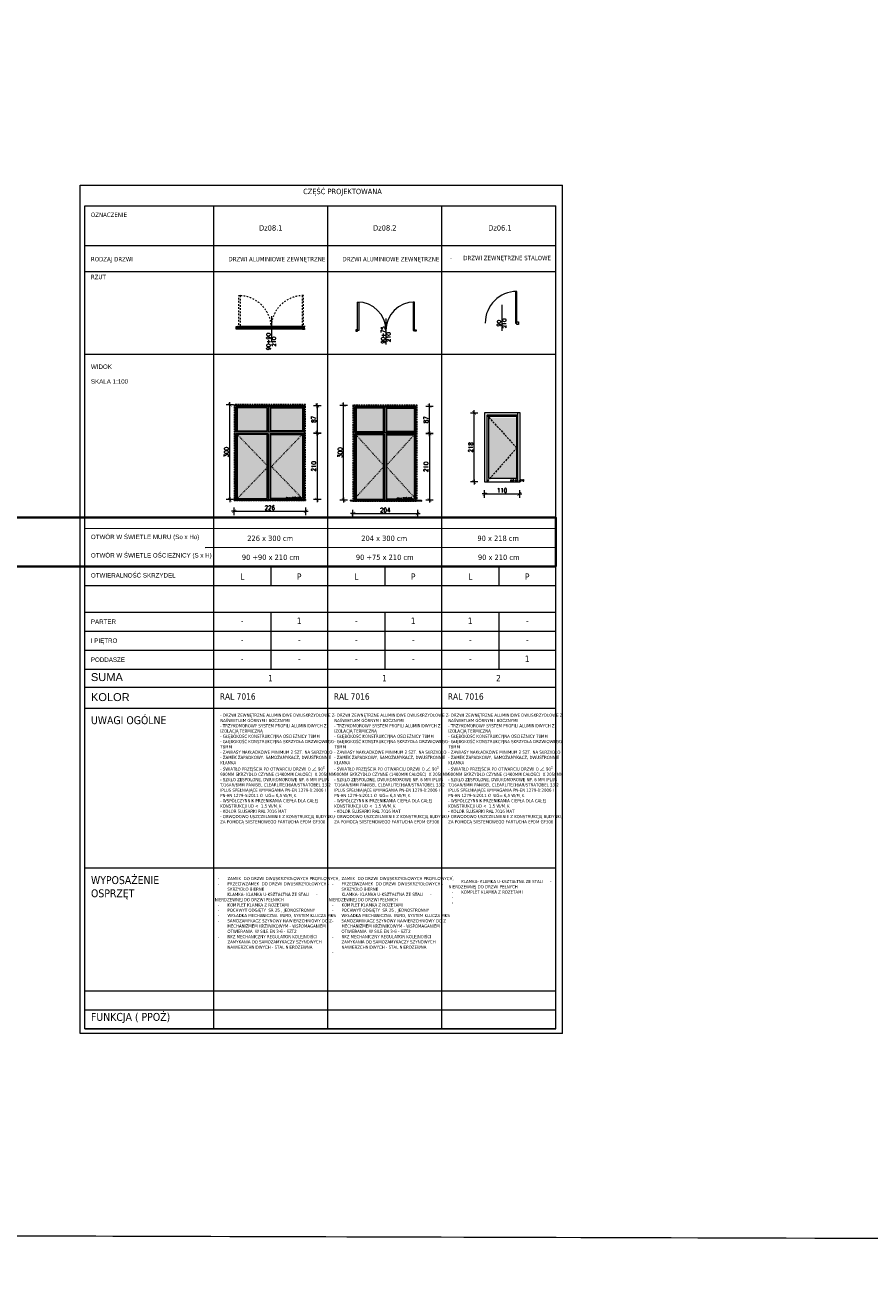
# Model space of a CAD drawing. Header units: millimetres. Extents: x 23192 to 149900, y -396339 to -79279.
# Tile 40 of 136: x 70632 to 73298, y -217387 to -213391. Entities that reach past the tile are written whole.
import ezdxf

# ---------------------------------------------------------------- set-up
doc = ezdxf.new("R2010")
doc.units = ezdxf.units.MM
for name, pattern in [('2_3', [1, 0.5, -0.5]), ('CACHE', [9.525, 6.35, -3.175]), ('CARKOVANA', [7.5, 5, -2.5])]:
    doc.linetypes.add(name, pattern=pattern)
doc.layers.get('0').update_dxf_attribs({"lineweight": 0})
for name, color, linetype, lineweight in [('! opisy okien elewacja', 7, 'Continuous', 0), ('! Ślusarka opisy', 2, 'Continuous', 15), ('!! 0_ Istn-okna', 6, 'Continuous', 13), ('!! 0_ Istn-sciany', 3, 'Continuous', 30), ('!! 1_Hatch dach', 252, 'Continuous', 5), ('0_LEGENDA', 7, 'Continuous', 13), ('A_wymiarowanie n', 10, 'Continuous', 9), ('Hatch', 4, 'Continuous', 5), ('Istn-drzwi', 1, 'Continuous', 13), ('Istn-okna', 6, 'Continuous', 13), ('KOREkty', 190, 'Continuous', 35)]:
    doc.layers.add(name, color=color, linetype=linetype, lineweight=lineweight)
doc.styles.add('ARCHETYP', font='romans.shx', dxfattribs={"height": 15})
doc.styles.add('ARIAL', font='tahoma.ttf')
doc.styles.add('SIMPLEX', font='simplex.shx', dxfattribs={"width": 0.77})
doc.styles.get("Standard").update_dxf_attribs({"font": 'arial.ttf', "height": 25})
doc.styles.add('TXT', font='simplex.shx')
doc.dimstyles.new('OL PB 200', dxfattribs={"dimscale": 4, "dimtxt": 3.5, "dimasz": 0.2, "dimexe": 10, "dimexo": 10, "dimgap": 1, "dimtad": 1, "dimdec": 1, "dimrnd": 0.5, "dimzin": 9, "dimdsep": 46, "dimtxsty": 'SIMPLEX', "dimblk": 'thick_MSz', "dimcen": 0.1, "dimdle": 8, "dimse1": 1, "dimse2": 1, "dimclrd": 256, "dimclre": 256, "dimclrt": 3, "dimadec": 1, "dimazin": 2, "dimtfac": 1, "dimtdec": 1, "dimtix": 1, "dimtofl": 0, "dimtmove": 2, "dimatfit": 3, "dimldrblk": 'thick_MSz', "dimfxl": 10, "dimfxlon": 1, "dimtolj": 1, "dimlwd": -1, "dimlwe": -1, "dimarcsym": 0})

# ---------------------------------------------------------------- blocks, each defined once
blk = doc.blocks.new('OKNODRZWI 220X295')
at = {"layer": '!! 1_Hatch dach', "true_color": 0x575757}
h = blk.add_hatch(dxfattribs=at)
h.set_pattern_fill('DOTS', color=251, angle=360)
h.set_pattern_definition([(0, (0, 1691.0442), (0.79375, 1.5875), [0, -1.5875])])
h.paths.add_polyline_path([(75142.4, -202346.5), (75047.4, -202346.5), (75047.4, -202549.5), (75142.4, -202549.5)])
h.paths.add_polyline_path([(75253.4, -202346.5), (75153.4, -202346.5), (75153.4, -202549.5), (75253.4, -202549.5)])
h.paths.add_polyline_path([(75253.4, -202262.5), (75153.4, -202262.5), (75153.4, -202335.5), (75253.4, -202335.5)])
h.paths.add_polyline_path([(75142.4, -202262.5), (75047.4, -202262.5), (75047.4, -202335.5), (75142.4, -202335.5)])
h.paths.add_polyline_path([(75199.5, -202335.7), (75199.6, -202335.6), (75199.5, -202335.3)])
h = blk.add_hatch(dxfattribs=at)
h.set_pattern_fill('ANSI31', color=251, scale=0.05, angle=360)
h.set_pattern_definition([(45, (26489.86939, 35020.72664), (-0.11225320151, 0.11225320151), [])])
h.paths.add_polyline_path([(75037.4, -202552.5), (75263.4, -202552.5), (75263.4, -202555.5), (75037.4, -202555.5)])
at = {"layer": '! opisy okien elewacja'}
for p in [(75040.4, -202499.5), (75040.4, -202548), (75040.4, -202552.5), (75246.4, -202552.5)]:
    blk.add_point(p, dxfattribs=at)
at = {"layer": '!! 0_ Istn-okna', "linetype": 'CARKOVANA', "lineweight": 5}
blk.add_lwpolyline([(75037.4, -202555.5), (75263.4, -202555.5), (75263.4, -202252.5), (75037.4, -202252.5)], close=True, dxfattribs=at)
at = {"layer": '!! 0_ Istn-okna'}
for points in [[(75040.4, -202552.5), (75260.4, -202552.5), (75260.4, -202255.5), (75040.4, -202255.5)], [(75044.4, -202338.5), (75256.4, -202338.5), (75256.4, -202259.5), (75044.4, -202259.5)], [(75142.4, -202262.5), (75047.4, -202262.5), (75047.4, -202335.5), (75142.4, -202335.5)], [(75153.4, -202262.5), (75253.4, -202262.5), (75253.4, -202335.5), (75153.4, -202335.5)], [(75142.4, -202346.5), (75047.4, -202346.5), (75047.4, -202549.5), (75142.4, -202549.5)], [(75153.4, -202346.5), (75253.4, -202346.5), (75253.4, -202549.5), (75153.4, -202549.5)], [(75037.4, -202552.5), (75263.4, -202552.5), (75263.4, -202555.5), (75037.4, -202555.5)]]:
    blk.add_lwpolyline(points, close=True, dxfattribs=at)
for points in [[(75145.4, -202259.5), (75145.4, -202338.5)], [(75150.4, -202259.5), (75150.4, -202338.5)], [(75044.4, -202338.5), (75145.4, -202338.5)], [(75044.4, -202343.5), (75145.4, -202343.5)], [(75044.4, -202343.5), (75044.4, -202552.5)], [(75145.4, -202343.5), (75145.4, -202552.5)], [(75150.4, -202338.5), (75256.4, -202338.5)], [(75150.4, -202343.5), (75256.4, -202343.5)], [(75150.4, -202343.5), (75150.4, -202552.5)], [(75256.4, -202343.5), (75256.4, -202552.5)]]:
    blk.add_lwpolyline(points, dxfattribs=at)
blk.add_lwpolyline([(75260.4, -202255.5), (75040.4, -202255.5), (75040.4, -202552.5), (75260.4, -202552.5)], close=True)
at = {"insert": (75200.8, -202544.5), "char_height": 5, "attachment_point": 1, "style": 'TXT'}
blk.add_mtext_dynamic_manual_height_columns('okno 220x300', width=87.931, gutter_width=75, heights=[0], dxfattribs=at)
blk = doc.blocks.new('thick_MSz')
for p, q in [((-10, 0), (10, 0)), ((0, 15), (0, -15))]:
    blk.add_line(p, q)
at = {"const_width": 2, "elevation": 2}
blk.add_lwpolyline([(-7.1, -7.1), (7.1, 7.1)], dxfattribs=at)
blk = doc.blocks.new('*D399')
at = {"layer": '0_LEGENDA', "transparency": 16777216}
blk.add_line((71277.6, -214888.1), (71277.6, -214589.7), dxfattribs=at)
at = {"layer": 'DEFPOINTS', "color": 0, "transparency": 16777216}
for p in [(71277.6, -214588.9), (71290.7, -214588.9), (71290.7, -214888.9)]:
    blk.add_point(p, dxfattribs=at)
at = {"layer": '0_LEGENDA', "transparency": 16777216, "xscale": 0.8, "yscale": 0.8, "zscale": 0.8}
for p, rotation in [((71277.6, -214588.9), 90), ((71277.6, -214888.9), 270)]:
    blk.add_blockref('thick_MSz', p, dxfattribs=dict(at, rotation=rotation))
at = {"layer": '0_LEGENDA', "color": 3, "transparency": 16777216, "insert": (71266.6, -214738.9), "char_height": 14, "attachment_point": 5, "rotation": 90, "style": 'SIMPLEX'}
blk.add_mtext('\\A1;300', dxfattribs=at)
blk = doc.blocks.new('*D400')
at = {"layer": '0_LEGENDA', "transparency": 16777216}
blk.add_line((71291.5, -214925.7), (71515.9, -214925.7), dxfattribs=at)
at = {"layer": 'DEFPOINTS', "color": 0, "transparency": 16777216}
for p in [(71290.7, -214888.9), (71516.7, -214888.9), (71516.7, -214925.7)]:
    blk.add_point(p, dxfattribs=at)
at = {"layer": '0_LEGENDA', "transparency": 16777216, "xscale": 0.8, "yscale": 0.8, "zscale": 0.8, "rotation": 180}
blk.add_blockref('thick_MSz', (71290.7, -214925.7), dxfattribs=at)
at = {"layer": '0_LEGENDA', "transparency": 16777216, "xscale": 0.8, "yscale": 0.8, "zscale": 0.8}
blk.add_blockref('thick_MSz', (71516.7, -214925.7), dxfattribs=at)
at = {"layer": '0_LEGENDA', "color": 3, "transparency": 16777216, "insert": (71403.7, -214914.7), "char_height": 14, "attachment_point": 5, "style": 'SIMPLEX'}
blk.add_mtext('\\A1;226', dxfattribs=at)
blk = doc.blocks.new('*D401')
at = {"layer": '0_LEGENDA', "transparency": 16777216}
blk.add_line((71553.5, -214592.7), (71553.5, -214678.1), dxfattribs=at)
at = {"layer": 'DEFPOINTS', "color": 0, "transparency": 16777216}
for p in [(71513.7, -214591.9), (71509.7, -214678.9), (71553.5, -214678.9)]:
    blk.add_point(p, dxfattribs=at)
at = {"layer": '0_LEGENDA', "transparency": 16777216, "xscale": 0.8, "yscale": 0.8, "zscale": 0.8}
for p, rotation in [((71553.5, -214591.9), 90), ((71553.5, -214678.9), 270)]:
    blk.add_blockref('thick_MSz', p, dxfattribs=dict(at, rotation=rotation))
at = {"layer": '0_LEGENDA', "color": 3, "transparency": 16777216, "insert": (71542.5, -214635.4), "char_height": 14, "attachment_point": 5, "rotation": 90, "style": 'SIMPLEX'}
blk.add_mtext('\\A1;87', dxfattribs=at)
blk = doc.blocks.new('*D402')
at = {"layer": '0_LEGENDA', "transparency": 16777216}
blk.add_line((71553.5, -214679.7), (71553.5, -214888.1), dxfattribs=at)
at = {"layer": 'DEFPOINTS', "color": 0, "transparency": 16777216}
for p in [(71509.7, -214678.9), (71509.7, -214888.9), (71553.5, -214888.9)]:
    blk.add_point(p, dxfattribs=at)
at = {"layer": '0_LEGENDA', "transparency": 16777216, "xscale": 0.8, "yscale": 0.8, "zscale": 0.8}
for p, rotation in [((71553.5, -214678.9), 90), ((71553.5, -214888.9), 270)]:
    blk.add_blockref('thick_MSz', p, dxfattribs=dict(at, rotation=rotation))
at = {"layer": '0_LEGENDA', "color": 3, "transparency": 16777216, "insert": (71542.5, -214783.9), "char_height": 14, "attachment_point": 5, "rotation": 90, "style": 'SIMPLEX'}
blk.add_mtext('\\A1;210', dxfattribs=at)
blk = doc.blocks.new('*D403')
at = {"layer": '0_LEGENDA', "transparency": 16777216}
blk.add_line((72049, -214832.1), (72049, -214615.7), dxfattribs=at)
at = {"layer": 'DEFPOINTS', "color": 0, "transparency": 16777216}
for p in [(72049, -214614.9), (72081.9, -214614.9), (72081.9, -214832.9)]:
    blk.add_point(p, dxfattribs=at)
at = {"layer": '0_LEGENDA', "transparency": 16777216, "xscale": 0.8, "yscale": 0.8, "zscale": 0.8}
for p, rotation in [((72049, -214614.9), 90), ((72049, -214832.9), 270)]:
    blk.add_blockref('thick_MSz', p, dxfattribs=dict(at, rotation=rotation))
at = {"layer": '0_LEGENDA', "color": 3, "transparency": 16777216, "insert": (72038, -214723.9), "char_height": 14, "attachment_point": 5, "rotation": 90, "style": 'SIMPLEX'}
blk.add_mtext('\\A1;218', dxfattribs=at)
blk = doc.blocks.new('*D404')
at = {"layer": '0_LEGENDA', "transparency": 16777216}
blk.add_line((72082.7, -214870.8), (72191.1, -214870.8), dxfattribs=at)
at = {"layer": 'DEFPOINTS', "color": 0, "transparency": 16777216}
for p in [(72081.9, -214832.9), (72191.9, -214832.9), (72191.9, -214870.8)]:
    blk.add_point(p, dxfattribs=at)
at = {"layer": '0_LEGENDA', "transparency": 16777216, "xscale": 0.8, "yscale": 0.8, "zscale": 0.8, "rotation": 180}
blk.add_blockref('thick_MSz', (72081.9, -214870.8), dxfattribs=at)
at = {"layer": '0_LEGENDA', "transparency": 16777216, "xscale": 0.8, "yscale": 0.8, "zscale": 0.8}
blk.add_blockref('thick_MSz', (72191.9, -214870.8), dxfattribs=at)
at = {"layer": '0_LEGENDA', "color": 3, "transparency": 16777216, "insert": (72136.9, -214859.8), "char_height": 14, "attachment_point": 5, "style": 'SIMPLEX'}
blk.add_mtext('\\A1;110', dxfattribs=at)
blk = doc.blocks.new('*D405')
at = {"layer": '0_LEGENDA', "transparency": 16777216}
blk.add_line((71667, -214932.9), (71869.4, -214932.9), dxfattribs=at)
at = {"layer": 'DEFPOINTS', "color": 0, "transparency": 16777216}
for p in [(71666.2, -214890.4), (71870.2, -214890.4), (71870.2, -214932.9)]:
    blk.add_point(p, dxfattribs=at)
at = {"layer": '0_LEGENDA', "transparency": 16777216, "xscale": 0.8, "yscale": 0.8, "zscale": 0.8, "rotation": 180}
blk.add_blockref('thick_MSz', (71666.2, -214932.9), dxfattribs=at)
at = {"layer": '0_LEGENDA', "transparency": 16777216, "xscale": 0.8, "yscale": 0.8, "zscale": 0.8}
blk.add_blockref('thick_MSz', (71870.2, -214932.9), dxfattribs=at)
at = {"layer": '0_LEGENDA', "color": 3, "transparency": 16777216, "insert": (71768.2, -214921.9), "char_height": 14, "attachment_point": 5, "style": 'SIMPLEX'}
blk.add_mtext('\\A1;204', dxfattribs=at)
blk = doc.blocks.new('*D406')
at = {"layer": '0_LEGENDA', "transparency": 16777216}
blk.add_line((71636.9, -214889.6), (71636.9, -214591.2), dxfattribs=at)
at = {"layer": 'DEFPOINTS', "color": 0, "transparency": 16777216}
for p in [(71636.9, -214590.4), (71666.2, -214590.4), (71666.2, -214890.4)]:
    blk.add_point(p, dxfattribs=at)
at = {"layer": '0_LEGENDA', "transparency": 16777216, "xscale": 0.8, "yscale": 0.8, "zscale": 0.8}
for p, rotation in [((71636.9, -214590.4), 90), ((71636.9, -214890.4), 270)]:
    blk.add_blockref('thick_MSz', p, dxfattribs=dict(at, rotation=rotation))
at = {"layer": '0_LEGENDA', "color": 3, "transparency": 16777216, "insert": (71625.9, -214740.4), "char_height": 14, "attachment_point": 5, "rotation": 90, "style": 'SIMPLEX'}
blk.add_mtext('\\A1;300', dxfattribs=at)
blk = doc.blocks.new('*D407')
at = {"layer": '0_LEGENDA', "transparency": 16777216}
blk.add_line((71907.8, -214681.2), (71907.8, -214889.6), dxfattribs=at)
at = {"layer": 'DEFPOINTS', "color": 0, "transparency": 16777216}
for p in [(71862.2, -214680.4), (71862.2, -214890.4), (71907.8, -214890.4)]:
    blk.add_point(p, dxfattribs=at)
at = {"layer": '0_LEGENDA', "transparency": 16777216, "xscale": 0.8, "yscale": 0.8, "zscale": 0.8}
for p, rotation in [((71907.8, -214680.4), 90), ((71907.8, -214890.4), 270)]:
    blk.add_blockref('thick_MSz', p, dxfattribs=dict(at, rotation=rotation))
at = {"layer": '0_LEGENDA', "color": 3, "transparency": 16777216, "insert": (71896.8, -214785.4), "char_height": 14, "attachment_point": 5, "rotation": 90, "style": 'SIMPLEX'}
blk.add_mtext('\\A1;210', dxfattribs=at)
blk = doc.blocks.new('*D408')
at = {"layer": '0_LEGENDA', "transparency": 16777216}
blk.add_line((71907.8, -214679.6), (71907.8, -214594.2), dxfattribs=at)
at = {"layer": 'DEFPOINTS', "color": 0, "transparency": 16777216}
for p in [(71862.2, -214593.4), (71907.8, -214593.4), (71862.2, -214680.4)]:
    blk.add_point(p, dxfattribs=at)
at = {"layer": '0_LEGENDA', "transparency": 16777216, "xscale": 0.8, "yscale": 0.8, "zscale": 0.8}
for p, rotation in [((71907.8, -214593.4), 90), ((71907.8, -214680.4), 270)]:
    blk.add_blockref('thick_MSz', p, dxfattribs=dict(at, rotation=rotation))
at = {"layer": '0_LEGENDA', "color": 3, "transparency": 16777216, "insert": (71896.8, -214636.9), "char_height": 14, "attachment_point": 5, "rotation": 90, "style": 'SIMPLEX'}
blk.add_mtext('\\A1;87', dxfattribs=at)

msp = doc.modelspace()

# ---------------------------------------------------------------- hatches: boundary and pattern name
at = {"layer": '!! 1_Hatch dach', "true_color": 0x575757}
h = msp.add_hatch(dxfattribs=at)
h.set_pattern_fill('DOTS', color=251, angle=360)
h.set_pattern_definition([(0, (-3380.1914, -10646.8479), (0.79375, 1.5875), [0, -1.5875])])
h.paths.add_polyline_path([(71762.232, -214684.431), (71678.232, -214684.431), (71678.232, -214887.431), (71762.232, -214887.431)])
h.paths.add_polyline_path([(71857.232, -214684.431), (71773.232, -214684.431), (71773.232, -214887.431), (71857.232, -214887.431)])
h.paths.add_polyline_path([(71857.232, -214600.431), (71773.232, -214600.431), (71773.232, -214673.431), (71857.232, -214673.431)])
h.paths.add_polyline_path([(71762.232, -214600.431), (71678.232, -214600.431), (71678.232, -214673.431), (71762.232, -214673.431)])
h.paths.add_polyline_path([(71819.352, -214673.604), (71819.436, -214673.525), (71819.352, -214673.144)])
h = msp.add_hatch(dxfattribs=at)
h.set_pattern_fill('ANSI31', color=251, scale=0.05, angle=360)
h.set_pattern_definition([(45, (23109.67802, 22682.83456), (-0.11225320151, 0.11225320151), [])])
h.paths.add_polyline_path([(71657.232, -214890.431), (71883.232, -214890.431), (71883.232, -214893.431), (71657.232, -214893.431)])
at = {"layer": 'Hatch', "true_color": 0x575757}
h = msp.add_hatch(dxfattribs=at)
h.set_pattern_fill('DOTS', color=251)
h.set_pattern_definition([(0, (2154.2065, 0.0562), (0.79375, 1.5875), [0, -1.5875])])
h.paths.add_polyline_path([(72183.381, -214725.397), (72098.314, -214820.897), (72183.381, -214820.897)])
h.paths.add_polyline_path([(72183.223, -214725.397), (72093.881, -214630.844), (72093.881, -214820.897), (72098.314, -214820.897)])
h.paths.add_polyline_path([(72183.381, -214629.897), (72093.881, -214629.897), (72093.881, -214630.844), (72183.381, -214725.397)])

# ---------------------------------------------------------------- linework, layer by layer
at = {"layer": '! opisy okien elewacja'}
for p in [(71669.232, -214837.431), (71669.232, -214885.931), (71669.232, -214890.431), (71852.232, -214890.431)]:
    msp.add_point(p, dxfattribs=at)
at = {"layer": '!! 0_ Istn-okna', "linetype": '2_3', "ltscale": 10}
for points in [[(71310.055, -214244.635), (71310.055, -214346.635), (71306.055, -214346.635), (71306.055, -214244.635)], [(71506.055, -214244.635), (71506.055, -214346.635), (71510.055, -214346.635), (71510.055, -214244.635)]]:
    msp.add_lwpolyline(points, close=True, dxfattribs=at)
at = {"layer": '!! 0_ Istn-okna'}
for points in [[(71297.055, -214342.658), (71304.055, -214342.658), (71304.055, -214350.658), (71297.055, -214350.658)], [(71513.055, -214342.658), (71507.055, -214342.658), (71507.055, -214350.658), (71513.055, -214350.658)], [(71669.232, -214890.431), (71866.232, -214890.431), (71866.232, -214593.431), (71669.232, -214593.431)], [(71673.232, -214676.431), (71862.232, -214676.431), (71862.232, -214597.431), (71673.232, -214597.431)], [(71762.232, -214600.431), (71676.232, -214600.431), (71676.232, -214673.431), (71762.232, -214673.431)], [(71773.232, -214600.431), (71859.232, -214600.431), (71859.232, -214673.431), (71773.232, -214673.431)], [(71762.232, -214684.431), (71676.232, -214684.431), (71676.232, -214887.431), (71762.232, -214887.431)], [(71773.232, -214684.431), (71859.232, -214684.431), (71859.232, -214887.431), (71773.232, -214887.431)], [(71666.232, -214890.431), (71869.232, -214890.431), (71869.232, -214893.431), (71666.232, -214893.431)]]:
    msp.add_lwpolyline(points, close=True, dxfattribs=at)
for points in [[(71507.055, -214346.658), (71297.055, -214346.658)], [(71515.055, -214342.658), (71302.055, -214342.658)], [(71515.055, -214350.658), (71302.055, -214350.658)], [(71765.232, -214597.431), (71765.232, -214676.431)], [(71770.232, -214597.431), (71770.232, -214676.431)], [(71673.232, -214676.431), (71765.232, -214676.431)], [(71770.232, -214676.431), (71862.232, -214676.431)], [(71673.232, -214681.431), (71765.232, -214681.431)], [(71673.232, -214681.431), (71673.232, -214890.431)], [(71765.232, -214681.431), (71765.232, -214890.431)], [(71770.232, -214681.431), (71862.232, -214681.431)], [(71770.232, -214681.431), (71770.232, -214890.431)], [(71862.232, -214681.431), (71862.232, -214890.431)]]:
    msp.add_lwpolyline(points, dxfattribs=at)
at = {"layer": '!! 0_ Istn-okna', "linetype": 'CARKOVANA', "lineweight": 5}
msp.add_lwpolyline([(71666.232, -214893.431), (71869.232, -214893.431), (71869.232, -214590.431), (71666.232, -214590.431)], close=True, dxfattribs=at)
at = {"layer": '!! 0_ Istn-okna', "linetype": '2_3', "ltscale": 10}
for centre, start, end in [((71306.055, -214346.635), 0, 90), ((71510.055, -214346.635), 90, 180)]:
    msp.add_arc(centre, 102, start, end, dxfattribs=at)
at = {"layer": '!! 0_ Istn-sciany'}
msp.add_lwpolyline([(71302.055, -214342.658), (71302.055, -214342.658)], dxfattribs=at)
at = {"layer": '!! 1_Hatch dach', "color": 251, "linetype": '2_3', "ltscale": 5, "true_color": 0x575757}
for points in [[(71300.706, -214682.855), (71398.706, -214784.355), (71300.706, -214885.855)], [(71506.706, -214682.855), (71408.706, -214784.355), (71506.706, -214885.855)], [(71673.232, -214681.431), (71765.232, -214782.931), (71673.232, -214884.431)], [(71862.232, -214681.431), (71770.232, -214782.931), (71862.232, -214884.431)]]:
    msp.add_lwpolyline(points, dxfattribs=at)
msp.add_lwpolyline([(71866.232, -214593.431), (71669.232, -214593.431), (71669.232, -214890.431), (71866.232, -214890.431)], close=True)
at = {"layer": '0_LEGENDA', "linetype": 'ByBlock', "ltscale": 5}
for p, q in [((72328.137, -216574.508), (72328.031, -213896.233)), ((71226.746, -216559.551), (71226.635, -213961.395)), ((71586.712, -216559.526), (71586.602, -213961.369)), ((71946.679, -216559.51), (71946.568, -213961.354)), ((72306.645, -216559.504), (72306.534, -213961.348)), ((72306.577, -215159.429), (72306.577, -213961.272)), ((70819.736, -214086.616), (72306.54, -214086.609)), ((70819.736, -214168.272), (72306.543, -214168.265)), ((70819.736, -214429.649), (72306.554, -214429.642)), ((70819.736, -214979.551), (72306.577, -214979.544)), ((71199.909, -215039.551), (72306.58, -215039.53)), ((70819.736, -215099.551), (72306.582, -215099.544)), ((70819.736, -215099.551), (72306.582, -215099.544)), ((70819.736, -215099.551), (72306.582, -215099.544)), ((71406.535, -215099.467), (71406.535, -215159.467)), ((71766.501, -215099.451), (71766.501, -215159.451)), ((72126.467, -215099.504), (72126.467, -215159.504)), ((70819.676, -215159.551), (72306.585, -215159.544)), ((71586.644, -215481.235), (71586.644, -215184.391)), ((71946.577, -215481.348), (71946.577, -215184.504)), ((71946.611, -215481.219), (71946.611, -215184.376)), ((72306.577, -215481.272), (72306.577, -215184.429)), ((70819.676, -215244.551), (72306.59, -215244.544)), ((71406.535, -215244.548), (71406.535, -215424.548)), ((71766.501, -215244.547), (71766.501, -215424.547)), ((72126.467, -215244.545), (72126.467, -215424.545)), ((70819.676, -215304.551), (72306.592, -215304.544)), ((70819.676, -215364.551), (72306.595, -215364.544)), ((70819.676, -215364.551), (72306.595, -215364.544)), ((70819.676, -215424.551), (72306.597, -215424.544)), ((70819.676, -215424.551), (72306.597, -215424.544)), ((70819.747, -215481.395), (72306.6, -215481.388)), ((70819.747, -215481.395), (72306.6, -215481.388)), ((70819.81, -215481.395), (72306.6, -215481.388)), ((70819.81, -215481.395), (72306.6, -215481.388)), ((70819.846, -215547.707), (72306.602, -215547.7)), ((70819.846, -215547.707), (71946.692, -215547.702)), ((71946.687, -216559.504), (71946.577, -215541.348)), ((72306.687, -216559.429), (72306.577, -215541.272)), ((70819.953, -216051.129), (72306.623, -216051.122)), ((70819.989, -216439.551), (72306.64, -216439.544)), ((70819.989, -216439.551), (72306.64, -216439.544)), ((70819.989, -216499.551), (72306.642, -216499.544)), ((70819.989, -216499.551), (72306.642, -216499.544)), ((70819.989, -216559.551), (72306.645, -216559.499))]:
    msp.add_line(p, q, dxfattribs=at)
at = {"layer": '0_LEGENDA'}
for points in [[(72328.137, -216574.508), (70804.597, -216574.551), (70804.736, -213896.395), (72328.031, -213896.233)], [(72306.645, -216559.499), (70819.989, -216559.551), (70819.736, -213961.395), (72306.534, -213961.388)]]:
    msp.add_lwpolyline(points, dxfattribs=at)
at = {"layer": 'A_wymiarowanie n'}
for points in [[(66854.903, -213245.745), (89387.775, -213310.199), (89387.775, -217267.755), (66854.903, -217203.3)], [(66843.582, -217203.268), (89376.454, -217267.722), (89376.454, -221225.278), (66843.582, -221160.823)]]:
    msp.add_lwpolyline(points, close=True, dxfattribs=at)
at = {"layer": 'Hatch', "color": 251, "linetype": 'CACHE', "true_color": 0x575757}
msp.add_lwpolyline([(72088.881, -214621.897), (72183.381, -214725.397), (72088.881, -214832.897)], dxfattribs=at)
at = {"layer": 'Istn-drzwi'}
for points in [[(72179.688, -214231.424), (72179.688, -214331.424), (72183.688, -214331.424), (72183.688, -214231.424)], [(72183.688, -214327.424), (72188.688, -214327.424), (72188.688, -214335.424), (72183.688, -214335.424)]]:
    msp.add_lwpolyline(points, close=True, dxfattribs=at)
for points in [[(72136.055, -214273.469), (72136.055, -214356.424)], [(71408.555, -214309.18), (71408.555, -214392.136)], [(71770.502, -214316.538), (71770.502, -214399.494)]]:
    msp.add_lwpolyline(points, dxfattribs=at)
msp.add_arc((72183.688, -214331.424), 100, 90, 180, dxfattribs=at)
at = {"layer": 'Istn-okna'}
for p, q in [((72186.881, -214621.897), (72088.881, -214621.897)), ((72088.881, -214621.897), (72088.881, -214832.897)), ((72183.381, -214626.897), (72093.881, -214626.897)), ((72093.881, -214626.897), (72093.881, -214820.897))]:
    msp.add_line(p, q, dxfattribs=at)
for points in [[(71684.502, -214264.897), (71684.502, -214354.897), (71680.502, -214354.897), (71680.502, -214264.897)], [(71856.502, -214264.897), (71856.502, -214354.897), (71860.502, -214354.897), (71860.502, -214264.897)], [(71680.502, -214352.397), (71675.502, -214352.397), (71675.502, -214357.397), (71680.502, -214357.397)], [(71860.502, -214352.397), (71865.502, -214352.397), (71865.502, -214357.397), (71860.502, -214357.397)]]:
    msp.add_lwpolyline(points, close=True, dxfattribs=at)
for points in [[(72193.881, -214832.897), (72193.881, -214614.897), (72081.881, -214614.897), (72081.881, -214832.897)], [(72183.381, -214820.897), (72183.381, -214626.897)], [(72186.881, -214832.897), (72186.881, -214614.897)], [(72081.881, -214832.897), (72193.881, -214832.897)], [(72093.881, -214820.897), (72183.381, -214820.897)]]:
    msp.add_lwpolyline(points, dxfattribs=at)
for centre, start, end in [((71680.502, -214354.897), 0, 90), ((71860.502, -214354.897), 90, 180)]:
    msp.add_arc(centre, 90, start, end, dxfattribs=at)
at = {"layer": 'KOREkty'}
msp.add_lwpolyline([(67665.983, -214945.048), (72306.583, -214945.048), (72306.583, -215099.544), (67665.983, -215099.544)], close=True, dxfattribs=at)

# ---------------------------------------------------------------- block references
msp.add_blockref('OKNODRZWI 220X295', (-3746.718, -12336.316))

# ---------------------------------------------------------------- texts
at = {"layer": '! Ślusarka opisy', "ltscale": 0.7, "char_height": 10, "attachment_point": 1, "style": 'ARIAL'}
for s, insert, width in [('\\A1;- DRZWI ZEWNĘTRZNE ALUMINIOWE DWUSKRZYDŁOWE Z NAŚWIETLEM GÓRNYM I BOCZNYMI \\P- TRZYKOMOROWY SYSTEM PROFILI ALUMINIOWYCH Z IZOLACJĄ TERMICZNĄ \\P- GŁĘBOKOŚĆ KONSTRUKCYJNA OŚCIEŻNICY 78MM\\P- GŁĘBOKOŚĆ KONSTRUKCYJNA SKRZYDŁA DRZWIOWEGO 78MM{\\C1;\\P}- ZAWIASY NAKŁADKOWE MINIMUM 2 SZT. NA SKRZYDŁO\\P- ZAMEK ZAPADKOWY, SAMOZAMYKACZ, DWUSTRONNIE KLAMKA\\P- ŚWIATŁO PRZEJŚCIA PO OTWARCIU DRZWI O {\\fISOCPEUR|b0|i0|c238|p34;∠} 90{\\H0.7x;\\S0^ ;}  \\P900MM SKRZYDŁO CZYNNE (1400MM CAŁOŚĆ)  X 2050MM \\P- SZKŁO ZESPOLONE, DWUKOMOROWE NP. 6 MM IPLUS T/16AR/6MM PANIBEL CLEARLITE/16AR/STRATOBEL 33.2 IPLUS SPEŁNIAJĄCE WYMAGANIA PN-EN 1279-1:2006 I PN-EN 1279-5:2011 O  UG= 0,5 W/M˛K\\P- WSPÓŁCZYNNIK PRZENIKANIA CIEPŁA DLA CAŁEJ KONSTRUKCJI {\\C1;UD <  1,5 W/M˛K\\P}- KOLOR ŚLUSARKI {\\C1;RAL 7016 MAT}\\P{\\A0;- OBWODOWO USZCZELNIENIE Z KONSTRUKCJĄ BUDYNKU ZA POMOCĄ SYSTEMOWEGO FARTUCHA EPDM GF300}', (71247.015, -215564.512), 326.99163), ('\\A1;- DRZWI ZEWNĘTRZNE ALUMINIOWE DWUSKRZYDŁOWE Z NAŚWIETLEM GÓRNYM I BOCZNYMI \\P- TRZYKOMOROWY SYSTEM PROFILI ALUMINIOWYCH Z IZOLACJĄ TERMICZNĄ \\P- GŁĘBOKOŚĆ KONSTRUKCYJNA OŚCIEŻNICY 78MM\\P- GŁĘBOKOŚĆ KONSTRUKCYJNA SKRZYDŁA DRZWIOWEGO 78MM{\\C1;\\P}- ZAWIASY NAKŁADKOWE MINIMUM 2 SZT. NA SKRZYDŁO\\P- ZAMEK ZAPADKOWY, SAMOZAMYKACZ, DWUSTRONNIE KLAMKA\\P- ŚWIATŁO PRZEJŚCIA PO OTWARCIU DRZWI O {\\fISOCPEUR|b0|i0|c238|p34;∠} 90{\\H0.7x;\\S0^ ;}  \\P900MM SKRZYDŁO CZYNNE (1400MM CAŁOŚĆ)  X 2050MM \\P- SZKŁO ZESPOLONE, DWUKOMOROWE NP. 6 MM IPLUS T/16AR/6MM PANIBEL CLEARLITE/16AR/STRATOBEL 33.2 IPLUS SPEŁNIAJĄCE WYMAGANIA PN-EN 1279-1:2006 I PN-EN 1279-5:2011 O  UG= 0,5 W/M˛K\\P- WSPÓŁCZYNNIK PRZENIKANIA CIEPŁA DLA CAŁEJ KONSTRUKCJI {\\C1;UD <  1,5 W/M˛K\\P}- KOLOR ŚLUSARKI {\\C1;RAL 7016 MAT}\\P{\\A0;- OBWODOWO USZCZELNIENIE Z KONSTRUKCJĄ BUDYNKU ZA POMOCĄ SYSTEMOWEGO FARTUCHA EPDM GF300}', (71606.981, -215564.497), 326.99163), ('\\A1;- DRZWI ZEWNĘTRZNE ALUMINIOWE DWUSKRZYDŁOWE Z NAŚWIETLEM GÓRNYM I BOCZNYMI \\P- TRZYKOMOROWY SYSTEM PROFILI ALUMINIOWYCH Z IZOLACJĄ TERMICZNĄ \\P- GŁĘBOKOŚĆ KONSTRUKCYJNA OŚCIEŻNICY 78MM\\P- GŁĘBOKOŚĆ KONSTRUKCYJNA SKRZYDŁA DRZWIOWEGO 78MM{\\C1;\\P}- ZAWIASY NAKŁADKOWE MINIMUM 2 SZT. NA SKRZYDŁO\\P- ZAMEK ZAPADKOWY, SAMOZAMYKACZ, DWUSTRONNIE KLAMKA\\P- ŚWIATŁO PRZEJŚCIA PO OTWARCIU DRZWI O {\\fISOCPEUR|b0|i0|c238|p34;∠} 90{\\H0.7x;\\S0^ ;}  \\P900MM SKRZYDŁO CZYNNE (1400MM CAŁOŚĆ)  X 2050MM \\P- SZKŁO ZESPOLONE, DWUKOMOROWE NP. 6 MM IPLUS T/16AR/6MM PANIBEL CLEARLITE/16AR/STRATOBEL 33.2 IPLUS SPEŁNIAJĄCE WYMAGANIA PN-EN 1279-1:2006 I PN-EN 1279-5:2011 O  UG= 0,5 W/M˛K\\P- WSPÓŁCZYNNIK PRZENIKANIA CIEPŁA DLA CAŁEJ KONSTRUKCJI {\\C1;UD <  1,5 W/M˛K\\P}- KOLOR ŚLUSARKI {\\C1;RAL 7016 MAT}\\P{\\A0;- OBWODOWO USZCZELNIENIE Z KONSTRUKCJĄ BUDYNKU ZA POMOCĄ SYSTEMOWEGO FARTUCHA EPDM GF300}', (71966.889, -215564.497), 326.99163), ('\\A1;\\pxi-3,l4,t4;-^IZAMEK  DO DRZWI DWUSKRZYDŁOWYCH PROFILOWYCH,\\P-^IPRZECIWZAMEK  DO DRZWI DWUSKRZYDŁOWYCH - SKRZYDŁO BIERNE \\P\\pi0,l0,tz;^IKLAMKA- KLAMKA U-KSZTAŁTNA ZE STALI ^I- NIERDZEWNEJ DO DRZWI PEŁNYCH\\P\\pi-3,l4,t4;-^IKOMPLET KLAMKA Z ROZETAMI\\P-^IPOCHWYT ODGIĘTY  SR 25 , JEDNOSTRONNY\\P-^IWKŁADKA MECHANICZNA  EURO, SYSTEM KLUCZA MKS\\P-^ISAMOZAMYKACZ SZYNOWY NAWIERZCHNIOWY DO Z MECHANIZMEM KRZYWKOWYM - WSPOMAGANIEM OTWIERANIA  W SILE EN 3-6 - SZT2\\P-^IRKZ MECHANICZNY REGULATOR KOLEJNOIŚCI ZAMYKANIA DO SAMOZAMYKACZY SZYNOWYCH NAWIERZCHNIOWYCH - STAL NIERDZEWNA', (71229.959, -216080.404), 365.08543), ('\\A1;\\pxi-3,l4,t4;-^IZAMEK  DO DRZWI DWUSKRZYDŁOWYCH PROFILOWYCH,\\P-^IPRZECIWZAMEK  DO DRZWI DWUSKRZYDŁOWYCH - SKRZYDŁO BIERNE \\P\\pi0,l0,tz;^IKLAMKA- KLAMKA U-KSZTAŁTNA ZE STALI ^I- NIERDZEWNEJ DO DRZWI PEŁNYCH\\P\\pi-3,l4,t4;-^IKOMPLET KLAMKA Z ROZETAMI\\P-^IPOCHWYT ODGIĘTY  SR 25 , JEDNOSTRONNY\\P-^IWKŁADKA MECHANICZNA  EURO, SYSTEM KLUCZA MKS\\P-^ISAMOZAMYKACZ SZYNOWY NAWIERZCHNIOWY DO Z MECHANIZMEM KRZYWKOWYM - WSPOMAGANIEM OTWIERANIA  W SILE EN 3-6 - SZT2\\P-^IRKZ MECHANICZNY REGULATOR KOLEJNOIŚCI ZAMYKANIA DO SAMOZAMYKACZY SZYNOWYCH NAWIERZCHNIOWYCH - STAL NIERDZEWNA\\P-^I', (71589.926, -216080.389), 365.08543), ('\\A1;\\pi-30,l40,t40;-^I\\P\\pi0,l0,tz;^IKLAMKA- KLAMKA U-KSZTAŁTNA ZE STALI ^I- NIERDZEWNEJ DO DRZWI PEŁNYCH\\P\\pi-30,l40,t40;-^IKOMPLET KLAMKA Z ROZETAMI\\P-^I\\P-^I', (71968.207, -216072.98), 365.08543)]:
    msp.add_mtext(s, dxfattribs=dict(at, insert=insert, width=width))
at = {"char_height": 5, "attachment_point": 1, "style": 'TXT'}
for s, width, insert in [('dz6 90 x210', 52.62992, (72162.591, -214825.814)), ('okno 220x295', 87.9307, (71804.602, -214882.431))]:
    msp.add_mtext_dynamic_manual_height_columns(s, width=width, gutter_width=75, heights=[0], dxfattribs=dict(at, insert=insert))
at = {"layer": '0_LEGENDA', "linetype": 'ByBlock', "ltscale": 5, "attachment_point": 1, "style": 'ARIAL'}
for s, insert, char_height, width in [('\\pxqc;CZĘŚĆ PROJEKTOWANA', (71453.107, -213907.283), 17, 360), ('OZNACZENIE', (70838.925, -213982.404), 14, 354.4574), ('\\pxqc;Dz08.1', (71226.801, -214022.443), 17, 360), ('\\pxqc;Dz08.2', (71586.768, -214022.428), 17, 360), ('Dz06.1', (72093.17, -214022.427), 17, 360), ('\\pi-27.70584,l56,t70.29416;-^IDRZWI ZEWNĘTRZNE STALOWE \\P\\pi66.72599,t122.72599;DO POM AGREGATU', (69078.224, -214084.547), 14, 727.24534), ('\\pi-27.70584,l56,t70.29416;-^IDRZWI ZEWNĘTRZNE STALOWE \\P\\pi101.12895,t157.12895;DO kotłowni', (69463.673, -214084.507), 14, 360), ('\\pxi1.85278,qc;DRZWI ALUMINIOWE ZEWNĘTRZNE', (71233.054, -214122.566), 14, 360), ('\\pxi1.85278,qc;DRZWI ALUMINIOWE ZEWNĘTRZNE', (71593.02, -214122.551), 14, 360), ('\\pxi-1.97899,l4,t5.02101;-^IDRZWI ZEWNĘTRZNE STALOWE ', (71944.206, -214119.013), 14, 360), ('RODZAJ DRZWI', (70838.925, -214122.625), 14, 354.4574), ('RZUT', (70838.925, -214178.83), 14, 354.4574), ('\\pxqc;{\\C4;226} x {\\C4;300} cm', (71323.494, -215002.543), 17, 162.7638), ('\\pxqc;{\\C4;204} x {\\C4;300} cm', (71683.461, -215002.528), 17, 162.7638), ('\\pxqc;{\\C4;90} x {\\C4;218} cm', (72043.427, -215002.581), 17, 162.7638), ('\\pxqc;90 +90 x 210 cm', (71226.535, -215062.543), 17, 360), ('\\pxqc;90 +75 x 210 cm', (71586.501, -215062.528), 17, 360), ('\\pxqc;90 x 210 cm', (71946.467, -215062.581), 17, 360), ('\\pxqc;L', (71226.535, -215121.996), 20, 180), ('\\pxqc;P', (71406.535, -215121.996), 20, 180), ('\\pxqc;L', (71586.501, -215121.981), 20, 180), ('\\pxqc;P', (71766.501, -215121.981), 20, 180), ('\\pxqc;L', (71946.467, -215122.033), 20, 180), ('\\pxqc;P', (72126.467, -215122.033), 20, 180), ('\\pxqc;-', (71226.475, -215261.488), 20, 180), ('\\pxqc;1', (71406.475, -215261.488), 20, 180), ('\\pxqc;-', (71586.441, -215261.473), 20, 180), ('\\pxqc;1', (71766.441, -215261.473), 20, 180), ('\\pxqc;1', (71946.407, -215261.525), 20, 180), ('\\pxqc;-', (72126.407, -215261.525), 20, 180), ('\\pxqc;-', (71226.475, -215321.488), 20, 180), ('\\pxqc;-', (71406.475, -215321.488), 20, 180), ('\\pxqc;-', (71586.441, -215321.473), 20, 180), ('\\pxqc;-', (71766.441, -215321.473), 20, 180), ('\\pxqc;-', (71946.407, -215321.525), 20, 180), ('\\pxqc;-', (72126.407, -215321.525), 20, 180), ('\\pxqc;-', (71226.475, -215381.488), 20, 180), ('\\pxqc;-', (71406.475, -215381.488), 20, 180), ('\\pxqc;-', (71586.441, -215381.473), 20, 180), ('\\pxqc;-', (71766.441, -215381.473), 20, 180), ('\\pxqc;-', (71946.407, -215381.525), 20, 180), ('\\pxqc;1', (72126.407, -215381.525), 20, 180), ('\\pxqc;1', (71228.41, -215442.499), 20, 354.4574), ('\\pxqc;1', (71588.377, -215442.484), 20, 354.4574), ('\\pxqc;2', (71948.343, -215442.537), 20, 354.4574), ('RAL 7016 ', (71245.77, -215500.51), 20, 354.4574), ('RAL 7016 ', (71605.737, -215500.495), 20, 354.4574), ('RAL 7016 ', (71965.703, -215500.548), 20, 354.4574), ('UWAGI OGÓLNE', (70839.035, -215572.889), 25, 354.4574), ('WYPOSAŻENIE\\POSPRZĘT', (70839.142, -216077.756), 25, 354.4574), ('FUNKCJA ( PPOŻ)', (70839.178, -216509.735), 25, 354.4574)]:
    msp.add_mtext(s, dxfattribs=dict(at, insert=insert, char_height=char_height, width=width))
at = {"layer": '0_LEGENDA', "linetype": 'ByBlock', "ltscale": 5, "attachment_point": 1}
for s, insert, char_height, width in [('{\\fArial|b0|i0|c238|p34;WIDOK\\P\\PSKALA 1:100}', (70838.925, -214462.182), 14, 354.4574), ('{\\fArial|b0|i0|c238|p34;OTWÓR W ŚWIETLE MURU (So x Ho)}', (70838.925, -214999.621), 14, 354.4574), ('\\fArial|b0|i0|c238|p34;OTWÓR W ŚWIETLE OŚCIEŻNICY (S x H)', (70838.925, -215057.757), 14, 414.54398), ('{\\fArial|b0|i0|c238|p34;OTWIERALNOŚĆ SKRZYDEŁ ', (70838.925, -215120.971), 14, 354.4574), ('{\\fArial|b0|i0|c238|p34;PARTER}', (70838.791, -215267.285), 14, 584.59194), ('{\\fArial|b0|i0|c238|p34;I PIĘTRO}', (70838.791, -215327.285), 14, 584.59194), ('PODDASZE', (70838.793, -215387.285), 14, 584.59194), ('\\fArial|b0|i0|c238|p34;SUMA', (70838.865, -215436.824), 25, 354.4574), ('{\\fArial|b0|i0|c238|p34;KOLOR}', (70839.035, -215499.98), 25, 354.4574)]:
    msp.add_mtext(s, dxfattribs=dict(at, insert=insert, char_height=char_height, width=width))
at = {"layer": 'Istn-drzwi', "color": 8, "style": 'ARCHETYP'}
for s, p in [('90+75', (71767.502, -214396.365)), ('90', (72133.055, -214342.447)), ('210', (72150.202, -214348.228)), ('90+90', (71405.555, -214417.267)), ('210', (71422.702, -214405.701)), ('210', (71784.649, -214391.298))]:
    msp.add_text(s, height=12, rotation=90, dxfattribs=at).set_placement(p)

# ---------------------------------------------------------------- dimensions: what is measured, and where the dimension line sits
at = {"layer": '0_LEGENDA'}
for p1, p2, distance, picture, middle in [((71290.706, -214888.855), (71290.706, -214588.855), 13.113, '*D399', (71266.592, -214738.855)), ((71666.232, -214890.431), (71666.232, -214590.431), 29.365, '*D406', (71625.867, -214740.431)), ((71862.232, -214680.431), (71862.232, -214593.431), -45.545, '*D408', (71896.777, -214636.931)), ((72081.881, -214832.897), (72081.881, -214614.897), 32.851, '*D403', (72038.03, -214723.897)), ((71862.232, -214680.431), (71862.232, -214890.431), 45.545, '*D407', (71896.777, -214785.431)), ((72081.881, -214832.897), (72191.881, -214832.897), -37.89, '*D404', (72136.881, -214859.787)), ((71290.706, -214888.855), (71516.706, -214888.855), -36.874, '*D400', (71403.706, -214914.73)), ((71666.232, -214890.431), (71870.232, -214890.431), -42.517, '*D405', (71768.232, -214921.948))]:
    dim = msp.add_aligned_dim(p1=p1, p2=p2, distance=distance, dimstyle='OL PB 200', dxfattribs=at)
    dim.commit()
    dim.dimension.update_dxf_attribs({"geometry": picture, "text_midpoint": middle})
for base, p1, p2, picture, middle in [((71553.512, -214678.855), (71513.706, -214591.855), (71509.706, -214678.855), '*D401', (71542.512, -214635.355)), ((71553.512, -214888.855), (71509.706, -214678.855), (71509.706, -214888.855), '*D402', (71542.512, -214783.855))]:
    dim = msp.add_linear_dim(base=base, p1=p1, p2=p2, angle=90, dimstyle='OL PB 200', dxfattribs=at)
    dim.commit()
    dim.dimension.update_dxf_attribs({"geometry": picture, "text_midpoint": middle})

doc.saveas('drawing.dxf')
